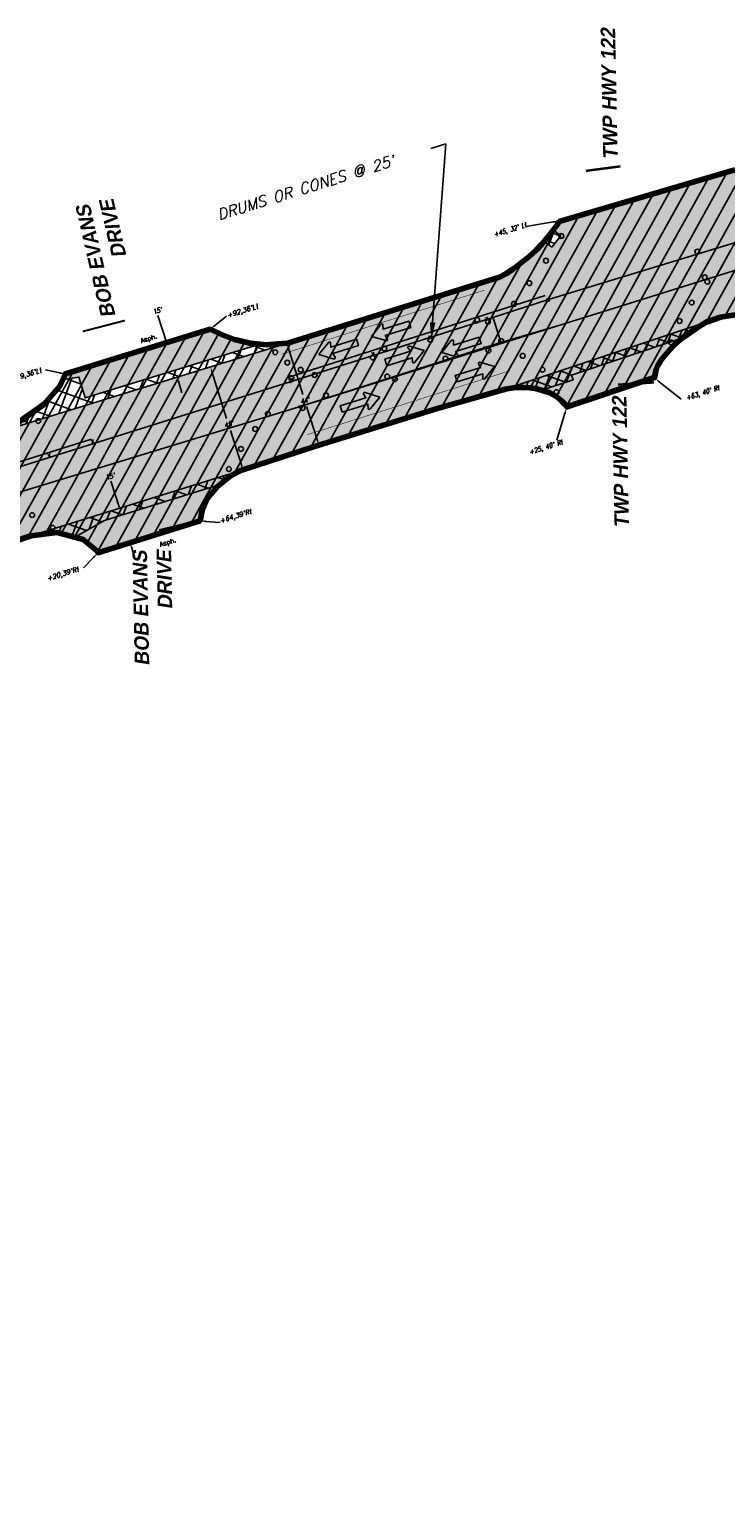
# Model space of a CAD drawing. Header units: feet. Extents: x 0 to 1837476, y 0 to 429622.
# Tile 20 of 33: x 1764388 to 1764676, y 426265 to 426869. Entities that reach past the tile are written whole.
import ezdxf
from ezdxf import colors
from ezdxf.entities.mleader import LeaderData, LeaderLine
from ezdxf.math import Vec2, Vec3

# ---------------------------------------------------------------- set-up
doc = ezdxf.new("R2010")
doc.units = ezdxf.units.FT
doc.header["$MEASUREMENT"] = 0
for name, color, linetype in [('A-DETL-ANNO', 2, 'Continuous'), ('A-PAVEMENT-HATCH', 2, 'Continuous'), ('C-ANNO-TABL-TITL', 4, 'Continuous'), ('C-PAVEMENT-MARKING', 4, 'Continuous'), ('C-PAVEMENT-REFLECTORS', 4, 'Continuous'), ('HATCH', 4, 'Continuous'), ('MOT HATCH PH 1', 4, 'Continuous'), ('MOT HATCH PH 2', 3, 'Continuous'), ('MOT HATCH PH 3', 1, 'Continuous')]:
    doc.layers.add(name, color=color, linetype=linetype)
doc.styles.add('BCI Existing', font='simplex.shx', dxfattribs={"width": 0.75, "oblique": 15, "height": 0.08, "bigfont": 'bigfont.shx'})
doc.styles.add('L100', font='simplex.shx', dxfattribs={"height": 0.1, "bigfont": 'bigfont.shx'})
doc.styles.add('Matchline', font='bold.shx', dxfattribs={"oblique": 10, "height": 0.18})
doc.styles.add('STATION', font='ROMANS.shx', dxfattribs={"oblique": 15})

msp = doc.modelspace()

# ---------------------------------------------------------------- hatches: boundary and pattern name
at = {"layer": 'A-PAVEMENT-HATCH', "transparency": 33554687}
h = msp.add_hatch(dxfattribs=at)
h.set_pattern_fill('ANSI37', color=256, scale=30, angle=25)
h.paths.add_polyline_path([(1764604.37, 426778.29), (1764608.09, 426783), (1764604.96, 426785.48), (1764601.23, 426780.78)])
h = msp.add_hatch(dxfattribs=at)
h.set_pattern_fill('ANSI37', color=256, scale=30, angle=25)
h.paths.add_polyline_path([(1764585.04, 426719.45), (1764668.29, 426747.2), (1764664.24, 426744.8), (1764660.55, 426742.28), (1764658.64, 426740.8), (1764612.56, 426725.31), (1764613.17, 426723.41), (1764600.25, 426719.07), (1764597.44, 426719.72), (1764595.24, 426720.04), (1764592.85, 426720.22), (1764590.98, 426720.22), (1764588.48, 426720.05)])
h = msp.add_hatch(dxfattribs=at)
h.set_pattern_fill('ANSI37', color=256, scale=45, angle=25)
h.paths.add_polyline_path([(1764373.79, 426701.21), (1764381.9, 426704.73), (1764394.13, 426713.31), (1764400.55, 426720.78), (1764402.16, 426723.57), (1764408.47, 426724.47), (1764411.12, 426715.87), (1764483.37, 426738.18), (1764486.29, 426737.91), (1764494.82, 426738.58)])
h = msp.add_hatch(dxfattribs=at)
h.set_pattern_fill('ANSI37', color=256, scale=45, angle=25)
h.paths.add_polyline_path([(1764388.57, 426658.76), (1764475.53, 426685.84), (1764471.49, 426683.74), (1764466.84, 426679.99), (1764419.03, 426665.1), (1764406.77, 426658.14), (1764399.5, 426660.08)])
at = {"layer": 'C-PAVEMENT-REFLECTORS', "transparency": 33554687}
h = msp.add_hatch(color=256, dxfattribs=at)
h.dxf.hatch_style = 1
h.paths.add_polyline_path([(1764572.96, 426746.51), (1764573.9, 426746.82), (1764573.59, 426747.76), (1764572.65, 426747.45)])
h = msp.add_hatch(color=256, dxfattribs=at)
h.dxf.hatch_style = 1
h.paths.add_polyline_path([(1764576.18, 426736.09), (1764577.12, 426736.41), (1764576.8, 426737.34), (1764575.86, 426737.03)])
h = msp.add_hatch(color=256, dxfattribs=at)
h.dxf.hatch_style = 1
h.paths.add_polyline_path([(1764495.82, 426721.88), (1764496.76, 426722.19), (1764496.44, 426723.13), (1764495.5, 426722.82)])
h = msp.add_hatch(color=256, dxfattribs=at)
h.dxf.hatch_style = 1
h.paths.add_polyline_path([(1764499.55, 426711.63), (1764500.49, 426711.95), (1764500.17, 426712.89), (1764499.23, 426712.57)])
at = {"layer": 'HATCH', "true_color": 0xe7e8e9, "transparency": 33554457}
h = msp.add_hatch(color=254, dxfattribs=at)
h.dxf.hatch_style = 1
h.paths.add_polyline_path([(1760925.01, 425620.93), (1761185.21, 425702.35), (1761203.98, 425711.87), (1761219.39, 425720.27), (1761228.96, 425724.52), (1761251.35, 425731.04), (1761262.52, 425734.03), (1761281.08, 425738.04), (1761281.08, 425736.04), (1761301.08, 425736.04), (1761301.07, 425738.78), (1761302.12, 425738.99), (1761312.83, 425742.04), (1761397.96, 425768.83), (1761466.39, 425790.61), (1761562.38, 425821.41), (1761699.77, 425868.8), (1761756.39, 425888.42), (1761787.45, 425899.26), (1761818.41, 425910.67), (1761825.89, 425913.07), (1761843.43, 425919.36), (1761874.92, 425929.77), (1761912.84, 425941.83), (1761971.63, 425960.18), (1762008.95, 425971.74), (1762015.62, 425973.81), (1762017.99, 425966.17), (1762027.54, 425969.13), (1762025.17, 425976.77), (1762028.77, 425977.88), (1762090.66, 425997.08), (1762189.79, 426028.22), (1762250.38, 426047.37), (1762305.08, 426065.36), (1762391.07, 426092.17), (1762413.99, 426099.16), (1762414.53, 426077.68), (1762424.46, 426080.74), (1762423.85, 426102.16), (1762489.66, 426122.28), (1762572.1, 426147.24), (1762617.67, 426162.94), (1762621.84, 426154.67), (1762695.76, 426176.4), (1762709.46, 426180.41), (1762732.51, 426187.64), (1762748.94, 426191.7), (1762749.47, 426192.01), (1762749.65, 426192.88), (1762747.07, 426202.32), (1762894.03, 426247.08), (1763148.56, 426325.28), (1763232.65, 426350.13), (1763489.42, 426428.89), (1763677.45, 426490.96), (1763751.88, 426515.71), (1763797.08, 426530.13), (1763811.81, 426535.02), (1763811.75, 426534.42), (1763814.47, 426527.23), (1763945.11, 426567.8), (1763943.18, 426574.9), (1763971.62, 426583.36), (1764000.24, 426591.78), (1764070.84, 426612.65), (1764106.36, 426623), (1764144.31, 426634.01), (1764188.44, 426647.04), (1764231.09, 426659.62), (1764240.69, 426662.43), (1764350.53, 426694.46), (1764373.79, 426701.21), (1764494.76, 426738.55), (1764486.3, 426737.9), (1764483.37, 426738.18), (1764411.12, 426715.85), (1764408.46, 426724.46), (1764402.15, 426723.55), (1764402.16, 426723.57), (1764408.47, 426724.47), (1764411.12, 426715.87), (1764483.37, 426738.18), (1764483.37, 426738.18), (1764411.12, 426715.88), (1764408.47, 426724.48), (1764402.16, 426723.58), (1764402.9, 426725.89), (1764462.81, 426744.35), (1764470.58, 426740.97), (1764479.36, 426738.55), (1764486.29, 426737.91), (1764494.82, 426738.58), (1764538.73, 426752.24), (1764582.64, 426765.9), (1764585.62, 426767.48), (1764588.23, 426769.23), (1764591.16, 426771.36), (1764594.94, 426774.44), (1764597.68, 426776.94), (1764600.18, 426779.52), (1764601.23, 426780.78), (1764604.37, 426778.29), (1764608.09, 426783), (1764604.96, 426785.48), (1764605.34, 426785.99), (1764606.53, 426787.63), (1764607.44, 426788.92), (1764680.19, 426810.33), (1764683.06, 426809.04), (1764688.04, 426807.1), (1764691.03, 426806.31), (1764693.25, 426805.9), (1764698.13, 426805.39), (1764702.25, 426805.35), (1764710.11, 426805.96), (1764723.58, 426756), (1764683.86, 426750.81), (1764674.28, 426749.28), (1764668.29, 426747.2), (1764664.24, 426744.8), (1764658.64, 426740.8), (1764612.56, 426725.31), (1764613.17, 426723.41), (1764600.25, 426719.07), (1764600.15, 426719.11), (1764597.44, 426719.72), (1764595.24, 426720.04), (1764592.85, 426720.22), (1764590.98, 426720.23), (1764588.48, 426720.05), (1764586.7, 426719.79), (1764585.04, 426719.45), (1764668.27, 426747.2), (1764664.23, 426744.81), (1764658.11, 426740.42), (1764654.45, 426737.15), (1764651, 426733.31), (1764649.57, 426731.43), (1764648.18, 426729.04), (1764647.64, 426727.7), (1764647, 426724.98), (1764646.92, 426724.32), (1764610.59, 426712.17), (1764609.73, 426713.34), (1764608.43, 426714.7), (1764606.38, 426716.34), (1764604.73, 426717.35), (1764603.28, 426718.05), (1764601.71, 426718.58), (1764600.14, 426719.11), (1764597.44, 426719.72), (1764595.24, 426720.04), (1764592.85, 426720.22), (1764590.98, 426720.22), (1764588.48, 426720.05), (1764586.7, 426719.79), (1764585.04, 426719.45), (1764584.19, 426719.23), (1764557.37, 426711.58), (1764505.63, 426695.61), (1764475.53, 426685.84), (1764471.49, 426683.74), (1764466.8, 426679.96), (1764419.03, 426665.1), (1764406.77, 426658.14), (1764399.53, 426660.09), (1764388.6, 426658.76), (1764475.46, 426685.82), (1764471.49, 426683.74), (1764465.9, 426679.23), (1764461.64, 426674.08), (1764459.52, 426669.21), (1764458.64, 426664.96), (1764416.31, 426651.69), (1764416.01, 426652.36), (1764414.27, 426653.78), (1764410.31, 426657.2), (1764399.5, 426660.08), (1764388.57, 426658.76), (1764364.78, 426650.79), (1764273.8, 426622.07), (1764244.87, 426613.11), (1764189.79, 426596.61), (1764159.69, 426587.44), (1764132.54, 426578.86), (1764075.44, 426560.82), (1764015.66, 426541.93), (1763999.24, 426536.29), (1763991.6, 426533.91), (1763990.95, 426534.26), (1763989.88, 426539.02), (1763988.19, 426544.53), (1763988.1, 426544.64), (1763987.96, 426544.65), (1763892.08, 426514.82), (1763835.39, 426497.02), (1763828.33, 426494.72), (1763830.52, 426487.3), (1763816, 426482.98), (1763767.4, 426468.53), (1763691.25, 426445.57), (1763618.36, 426425.06), (1763529.63, 426399.37), (1763519.9, 426396.28), (1763401.18, 426358.69), (1763385.03, 426353.59), (1763346.03, 426341.23), (1763283.39, 426320.38), (1763245.53, 426307.57), (1763161.54, 426279.28), (1763079.02, 426252.54), (1763000.82, 426227.65), (1762959.11, 426214.44), (1762912.32, 426199.71), (1762837.87, 426176.76), (1762757.69, 426150.49), (1762752.91, 426141.25), (1762750.84, 426132.41), (1762696.09, 426114.78), (1762690.11, 426117.62), (1762684.09, 426119.79), (1762675.68, 426121.2), (1762667.81, 426120.56), (1762659.57, 426118.56), (1762633.72, 426110.49), (1762559.04, 426087.41), (1762532.2, 426079.37), (1762529.38, 426087.9), (1762425.99, 426055.65), (1762426.17, 426052.86), (1762398.87, 426044.3), (1762400.36, 426040.09), (1762339.25, 426018.76), (1762339.3, 426018.3), (1762319.07, 426012.3), (1762315.19, 426022.49), (1762242.14, 425998.27), (1762245.1, 425987.66), (1762228.74, 425983.44), (1762191.34, 425970.84), (1762180.6, 425968.22), (1762161.51, 425962.39), (1762118.83, 425946.82), (1762117.97, 425949.69), (1761886.36, 425880.95), (1761887.2, 425878.07), (1761802.45, 425853.33), (1761698.6, 425824.01), (1761645.2, 425808.68), (1761643.56, 425814.09), (1761674.32, 425823.38), (1761673.45, 425826.25), (1761616.02, 425808.9), (1761616.88, 425806.03), (1761643.56, 425814.09), (1761645.19, 425808.68), (1761636.75, 425806.05), (1761614.36, 425798.78), (1761591.98, 425791.48), (1761589.7, 425799.17), (1761542.29, 425785.13), (1761482.74, 425766.42), (1761435.9, 425751.76), (1761437.25, 425747.44), (1761406.56, 425737.93), (1761365.59, 425725.97), (1761297.29, 425704.26), (1761291.53, 425702.52), (1761209.99, 425677.11), (1761096.21, 425641.57), (1761036.89, 425623.05), (1760994.7, 425609.88), (1760934.34, 425590.95)])
at = {"layer": 'MOT HATCH PH 1', "transparency": 33554687}
h = msp.add_hatch(dxfattribs=at)
h.set_pattern_fill('ANSI31', color=256, scale=45, angle=16)
h.paths.add_polyline_path([(1760925.01, 425620.93), (1760985.56, 425639.91), (1761089.08, 425672.35), (1761185.21, 425702.35), (1761203.98, 425711.87), (1761219.39, 425720.27), (1761228.96, 425724.52), (1761251.35, 425731.04), (1761262.52, 425734.03), (1761265.59, 425734.74), (1761273.38, 425736.38), (1761281.08, 425738.04), (1761288.37, 425737.87), (1761295.75, 425738.04), (1761302.12, 425738.99), (1761312.83, 425742.04), (1761397.96, 425768.83), (1761466.39, 425790.61), (1761562.48, 425821.44), (1761633.61, 425845.94), (1761699.77, 425868.8), (1761756.39, 425888.42), (1761787.45, 425899.26), (1761818.41, 425910.67), (1761825.89, 425913.07), (1761843.43, 425919.36), (1761874.92, 425929.77), (1761876.38, 425930.24), (1761912.84, 425941.83), (1761971.63, 425960.18), (1762008.95, 425971.74), (1762090.66, 425997.08), (1762100.08, 426000.02), (1762189.79, 426028.22), (1762216.58, 426036.68), (1762250.38, 426047.37), (1762300.41, 426063.19), (1762373.17, 426086.86), (1762380.55, 426089.17), (1762391.07, 426092.17), (1762489.66, 426122.28), (1762572.1, 426147.24), (1762617.67, 426162.94), (1762621.84, 426154.67), (1762695.76, 426176.4), (1762709.46, 426180.41), (1762732.51, 426187.64), (1762748.94, 426191.7), (1762749.47, 426192.01), (1762749.67, 426192.82), (1762747.15, 426202.02), (1762894.03, 426247.08), (1762945.81, 426262.98), (1762999.55, 426280), (1763065.78, 426300.47), (1763148.56, 426325.28), (1763232.65, 426350.13), (1763332.76, 426380.2), (1763367.45, 426390.93), (1763489.42, 426428.89), (1763519.38, 426438.21), (1763606.59, 426467.32), (1763677.45, 426490.96), (1763797.08, 426530.13), (1763811.75, 426534.42), (1763814.47, 426527.23), (1763845.83, 426537.33), (1763889.38, 426550.71), (1763945.04, 426567.75), (1763943.18, 426574.9), (1763971.62, 426583.36), (1764000.24, 426591.78), (1764070.84, 426612.65), (1764144.31, 426634.01), (1764231.09, 426659.62), (1764240.69, 426662.43), (1764350.53, 426694.46), (1764373.79, 426701.21), (1764381.9, 426704.73), (1764394.13, 426713.31), (1764400.55, 426720.78), (1764402.9, 426725.89), (1764462.81, 426744.35), (1764468.19, 426741.83), (1764472.97, 426740.1), (1764479.36, 426738.55), (1764486.29, 426737.91), (1764494.82, 426738.58), (1764538.73, 426752.24), (1764578.98, 426764.78), (1764584.01, 426766.56), (1764588.23, 426769.23), (1764592.85, 426772.68), (1764598.51, 426777.76), (1764603.26, 426783.26), (1764607.44, 426788.92), (1764680.19, 426810.33), (1764688.04, 426807.1), (1764694.56, 426805.71), (1764699.38, 426805.32), (1764703.82, 426805.43), (1764709.08, 426806.25), (1764713.95, 426790.5), (1764602.97, 426756.64), (1764496.03, 426722.52), (1764379.06, 426685.84), (1764236.38, 426641.55), (1764150.25, 426614.86), (1764084.29, 426594.4), (1763911.5, 426544.7), (1763773.82, 426502.64), (1763757.35, 426497.03), (1763688.3, 426475.65), (1763679.66, 426472.2), (1763671.65, 426470.52), (1763610.44, 426451.3), (1763523.4, 426423.64), (1763385.81, 426380.49), (1763337.15, 426365.41), (1763275.17, 426345.84), (1763240.02, 426334.93), (1763153.49, 426307.48), (1763078.08, 426283.31), (1763029.62, 426267.95), (1762951.92, 426243.79), (1762899.58, 426227.27), (1762828.89, 426205.22), (1762800.22, 426196.49), (1762653.17, 426152.46), (1762549.01, 426119.21), (1762488.91, 426100.6), (1762404.88, 426074.71), (1762384.72, 426068.34), (1762308.14, 426044.33), (1762255.05, 426027.83), (1762197.19, 426009.4), (1762139.23, 425991.71), (1762105.64, 425981.44), (1762034.59, 425959.08), (1761977.85, 425941.34), (1761882, 425911.16), (1761792.78, 425881.43), (1761638.4, 425829.46), (1761586.22, 425811.96), (1761567.61, 425805.32), (1761540.48, 425796.69), (1761479.25, 425777.57), (1761402.42, 425753.26), (1761305.53, 425723.16), (1761208.12, 425692.81), (1761092.83, 425656.71), (1760990.15, 425624.59), (1760929.84, 425605.64)])
at = {"layer": 'MOT HATCH PH 2', "transparency": 33554687}
h = msp.add_hatch(dxfattribs=at)
h.set_pattern_fill('ANSI31', color=256, scale=45, angle=16)
h.paths.add_polyline_path([(1760934.34, 425590.95), (1760994.13, 425609.71), (1761036.89, 425623.05), (1761096.21, 425641.57), (1761209.99, 425677.11), (1761291.53, 425702.52), (1761297.29, 425704.26), (1761361.88, 425724.84), (1761386.74, 425732.36), (1761407.08, 425738.03), (1761437.62, 425745.76), (1761467.35, 425752.81), (1761485.36, 425757.52), (1761496.14, 425760.66), (1761507.7, 425764.49), (1761526.51, 425771.78), (1761533.13, 425774.39), (1761537.75, 425775.98), (1761546.62, 425778.53), (1761553.7, 425780.12), (1761562.98, 425781.6), (1761573.16, 425784.96), (1761614.36, 425798.78), (1761636.75, 425806.05), (1761663.79, 425814.18), (1761698.6, 425824.01), (1761714.35, 425828.41), (1761771.98, 425844.64), (1761802.45, 425853.33), (1761891.12, 425879.21), (1761955.63, 425898.66), (1762011.29, 425914.76), (1762044.38, 425924.72), (1762120.72, 425947.38), (1762158.96, 425961.32), (1762161.51, 425962.39), (1762180.6, 425968.22), (1762186.91, 425969.84), (1762228.74, 425983.44), (1762240.91, 425986.49), (1762245.08, 425987.57), (1762256.78, 425990.91), (1762296.53, 426004.59), (1762319.07, 426012.3), (1762339.3, 426018.3), (1762339.25, 426018.76), (1762400.36, 426040.09), (1762401.39, 426037.65), (1762430.03, 426046.47), (1762429.01, 426049.65), (1762426.29, 426050.91), (1762425.99, 426055.65), (1762529.38, 426087.9), (1762532.2, 426079.37), (1762592.5, 426097.82), (1762633.72, 426110.49), (1762659.57, 426118.56), (1762667.81, 426120.56), (1762675.68, 426121.2), (1762684.09, 426119.79), (1762690.11, 426117.62), (1762696.09, 426114.78), (1762750.84, 426132.41), (1762752.91, 426141.25), (1762757.69, 426150.49), (1762837.87, 426176.76), (1762912.32, 426199.71), (1762959.11, 426214.44), (1763000.82, 426227.65), (1763079.02, 426252.54), (1763161.54, 426279.28), (1763245.53, 426307.57), (1763283.39, 426320.38), (1763346.03, 426341.23), (1763385.03, 426353.59), (1763401.18, 426358.69), (1763519.9, 426396.28), (1763529.63, 426399.37), (1763618.36, 426425.06), (1763691.25, 426445.57), (1763767.4, 426468.53), (1763816, 426482.98), (1763830.52, 426487.3), (1763837.09, 426486.32), (1763842.31, 426484.12), (1763849.92, 426481.73), (1763845.33, 426487.72), (1763841.86, 426490.52), (1763838.12, 426493.28), (1763835.86, 426495.03), (1763835.05, 426496.37), (1763835.39, 426497.02), (1763851.77, 426502.24), (1763877.34, 426510.15), (1763904.06, 426518.52), (1763955, 426534.46), (1763987.96, 426544.65), (1763988.19, 426544.53), (1763989.88, 426539.02), (1763990.95, 426534.26), (1763991.6, 426533.91), (1763999.24, 426536.29), (1764015.66, 426541.93), (1764075.44, 426560.82), (1764132.54, 426578.86), (1764159.69, 426587.44), (1764189.79, 426596.61), (1764244.87, 426613.11), (1764273.8, 426622.07), (1764364.78, 426650.79), (1764388.57, 426658.76), (1764399.5, 426660.08), (1764410.31, 426657.2), (1764416.01, 426652.36), (1764416.31, 426651.69), (1764458.64, 426664.96), (1764459.52, 426669.21), (1764461.64, 426674.08), (1764465.9, 426679.23), (1764471.49, 426683.74), (1764475.53, 426685.84), (1764505.63, 426695.61), (1764557.37, 426711.58), (1764584.19, 426719.23), (1764585.04, 426719.45), (1764586.7, 426719.79), (1764588.48, 426720.05), (1764590.98, 426720.22), (1764592.85, 426720.22), (1764595.24, 426720.04), (1764597.44, 426719.72), (1764600.14, 426719.11), (1764601.71, 426718.58), (1764603.28, 426718.05), (1764604.73, 426717.35), (1764606.38, 426716.34), (1764608.43, 426714.7), (1764609.19, 426713.93), (1764609.73, 426713.34), (1764610.59, 426712.17), (1764646.92, 426724.32), (1764647, 426724.98), (1764647.64, 426727.7), (1764648.18, 426729.04), (1764649.57, 426731.43), (1764651, 426733.31), (1764654.45, 426737.15), (1764658.11, 426740.42), (1764664.24, 426744.8), (1764668.29, 426747.2), (1764674.28, 426749.28), (1764683.86, 426750.81), (1764713.8, 426755.06), (1764723.59, 426756.18), (1764717.11, 426780.22), (1764607.61, 426745.99), (1764499.34, 426712.04), (1764382.04, 426676.29), (1764247.12, 426634.28), (1764153.1, 426604.86), (1764112.21, 426592.27), (1763912.67, 426534.06), (1763803.28, 426500.64), (1763716.43, 426473.28), (1763638, 426448.73), (1763613.43, 426440.68), (1763526.5, 426413.94), (1763389.4, 426370.97), (1763340.33, 426355.34), (1763278.3, 426335.64), (1763242.92, 426324.45), (1763156.75, 426296.79), (1763073.62, 426270.66), (1763032.72, 426257.88), (1762988.65, 426244.17), (1762954.01, 426233.12), (1762903.1, 426216.91), (1762832.4, 426194.35), (1762803.3, 426185.15), (1762649.01, 426137.44), (1762552.05, 426107.57), (1762491.01, 426088.2), (1762387.26, 426055.79), (1762311.26, 426031.81), (1762200.46, 425998.04), (1762109.7, 425969.59), (1762004.42, 425936.74), (1762000.7, 425948.48), (1761977.85, 425941.34), (1761882, 425911.16), (1761792.78, 425881.43), (1761706.12, 425852.28), (1761638.4, 425829.46), (1761586.22, 425811.96), (1761540.48, 425796.69), (1761479.25, 425777.57), (1761402.42, 425753.26), (1761305.53, 425723.16), (1761208.12, 425692.81), (1761092.83, 425656.71), (1760990.15, 425624.59), (1760929.86, 425605.59)])
at = {"layer": 'MOT HATCH PH 3', "transparency": 33554687}
h = msp.add_hatch(dxfattribs=at)
h.set_pattern_fill('ANSI31', color=256, scale=45, angle=16)
h.paths.add_polyline_path([(1762000.7, 425948.48), (1762034.59, 425959.08), (1762105.64, 425981.44), (1762139.23, 425991.71), (1762197.19, 426009.4), (1762255.05, 426027.83), (1762308.14, 426044.33), (1762384.72, 426068.34), (1762404.88, 426074.71), (1762488.91, 426100.6), (1762549.01, 426119.21), (1762653.17, 426152.46), (1762800.22, 426196.49), (1762828.89, 426205.22), (1762899.58, 426227.27), (1762951.92, 426243.79), (1763029.62, 426267.95), (1763078.08, 426283.31), (1763153.49, 426307.48), (1763240.02, 426334.93), (1763275.17, 426345.84), (1763337.15, 426365.41), (1763385.81, 426380.49), (1763523.4, 426423.64), (1763610.44, 426451.3), (1763671.65, 426470.52), (1763757.35, 426497.03), (1763773.82, 426502.64), (1763909.69, 426543.61), (1764009.55, 426572.74), (1764109.41, 426601.87), (1764150.25, 426614.86), (1764236.38, 426641.55), (1764379.06, 426685.84), (1764496.03, 426722.52), (1764579.54, 426749.02), (1764602.97, 426756.64), (1764713.95, 426790.5), (1764717.11, 426780.22), (1764607.61, 426745.99), (1764581.9, 426738.37), (1764499.34, 426712.04), (1764382.04, 426676.29), (1764247.12, 426634.28), (1764153.1, 426604.86), (1764112.21, 426592.27), (1764012.44, 426563.16), (1763912.67, 426534.06), (1763803.28, 426500.64), (1763759.99, 426486.81), (1763716.43, 426473.28), (1763638, 426448.73), (1763613.43, 426440.68), (1763526.5, 426413.94), (1763389.4, 426370.97), (1763340.33, 426355.34), (1763278.3, 426335.64), (1763156.75, 426296.79), (1763073.62, 426270.66), (1762994.9, 426245.84), (1762954.01, 426233.12), (1762903.1, 426216.91), (1762832.4, 426194.35), (1762803.3, 426185.15), (1762649.01, 426137.44), (1762552.05, 426107.57), (1762491.01, 426088.2), (1762387.26, 426055.79), (1762311.26, 426031.81), (1762258.59, 426015.77), (1762200.46, 425998.04), (1762146.73, 425981.52), (1762109.7, 425969.59), (1762038.15, 425946.96), (1762004.42, 425936.74)])

# ---------------------------------------------------------------- linework, layer by layer
at = {"layer": 'A-DETL-ANNO'}
for p, q in [((1764605.1, 426788.8, -519.25), (1764593.62, 426786.93, -519.25)), ((1764495.09, 426736.85, -519.25), (1764501.22, 426717.23, -519.25)), ((1764463.58, 426726.85, -519.25), (1764469.67, 426707.37, -519.25)), ((1764648.84, 426722.57, -519.25), (1764657.95, 426715.34, -519.25)), ((1764507.41, 426697.82, -519.25), (1764502.77, 426712.26, -519.25)), ((1764609.81, 426709.56, -519.25), (1764606.44, 426698.43, -519.25)), ((1764475.91, 426687.78, -519.25), (1764471.22, 426702.41, -519.25))]:
    msp.add_line(p, q, dxfattribs=at)
msp.add_lwpolyline([(1764559.05, 426736.65), (1764559.43, 426735.44)], dxfattribs=at)
for points in [[(1764604.86, 426789.18, -519.25), (1764604.99, 426788.36, -519.25), (1764607.39, 426789.17, -519.25)], [(1764494.93, 426735.98, -519.25), (1764495.73, 426736.23, -519.25), (1764494.58, 426738.49, -519.25)], [(1764463.36, 426726.16, -519.25), (1764464.16, 426726.41, -519.25), (1764463.01, 426728.67, -519.25)], [(1764648.72, 426722.13, -519.25), (1764649.24, 426722.78, -519.25), (1764647.02, 426724.02, -519.25)], [(1764610.16, 426709.27, -519.25), (1764609.36, 426709.51, -519.25), (1764610.48, 426711.78, -519.25)], [(1764506.71, 426698.6, 851.7), (1764507.5, 426698.84, 851.7), (1764507.85, 426696.33, 851.7)], [(1764475.27, 426688.38, 851.7), (1764476.06, 426688.63, 851.7), (1764476.41, 426686.12, 851.7)]]:
    msp.add_solid(points, dxfattribs=at)
at = {"layer": 'A-PAVEMENT-HATCH'}
for p, q in [((1764444.74, 426738.95, -519.25), (1764441.14, 426750.08, -519.25)), ((1764464.82, 426745.89, -519.25), (1764469.57, 426749.71, -519.25)), ((1764400.58, 426726.24, -519.25), (1764394.63, 426727.56, -519.25)), ((1764449.76, 426722.86, -519.25), (1764451.16, 426718, -519.25)), ((1764425.24, 426670.29, -519.25), (1764421.64, 426681.42, -519.25)), ((1764460.93, 426664.73, -519.25), (1764467, 426664.19, -519.25)), ((1764430.27, 426654.19, -519.25), (1764431.66, 426649.33, -519.25)), ((1764414.59, 426649.82, -519.25), (1764410.37, 426645.43, -519.25))]:
    msp.add_line(p, q, dxfattribs=at)
at = {"layer": 'A-PAVEMENT-HATCH', "elevation": 850.66}
msp.add_lwpolyline([(1764604.37, 426778.29), (1764608.09, 426783), (1764604.96, 426785.48), (1764601.23, 426780.78)], close=True, dxfattribs=at)
at = {"layer": 'A-PAVEMENT-HATCH'}
for points in [[(1764585.04, 426719.45), (1764668.29, 426747.2), (1764664.24, 426744.8), (1764660.55, 426742.28), (1764658.64, 426740.8), (1764612.56, 426725.31), (1764613.17, 426723.41), (1764600.25, 426719.07), (1764597.44, 426719.72), (1764595.24, 426720.04), (1764592.85, 426720.22), (1764590.98, 426720.22), (1764588.48, 426720.05)], [(1764373.79, 426701.21), (1764381.9, 426704.73), (1764394.13, 426713.31), (1764400.55, 426720.78), (1764402.16, 426723.57), (1764408.47, 426724.47), (1764411.12, 426715.87), (1764483.37, 426738.18), (1764486.29, 426737.91), (1764494.82, 426738.58)], [(1764388.57, 426658.76), (1764475.53, 426685.84), (1764471.49, 426683.74), (1764466.84, 426679.99), (1764419.03, 426665.1), (1764406.77, 426658.14), (1764399.5, 426660.08)]]:
    msp.add_lwpolyline(points, close=True, dxfattribs=at)
at = {"layer": 'A-PAVEMENT-HATCH', "const_width": 0.5}
for points in [[(1764600.25, 426719, 0.132703), (1764585.04, 426719.42, 2.174628)], [(1764406.85, 426658.16, 0.143662), (1764388.55, 426658.77, -2.867179)]]:
    msp.add_lwpolyline(points, format="xyb", dxfattribs=at)
at = {"layer": 'A-PAVEMENT-HATCH'}
for points in [[(1764464.7, 426746.33, -519.25), (1764465.22, 426745.68, -519.25), (1764463.01, 426744.45, -519.25)], [(1764443.61, 426741.1, 851.7), (1764444.4, 426741.35, 851.7), (1764444.75, 426738.84, 851.7)], [(1764400.49, 426726.69, -519.25), (1764400.31, 426725.87, -519.25), (1764402.84, 426725.75, -519.25)], [(1764449.51, 426721.95, 851.7), (1764450.31, 426722.2, 851.7), (1764449.16, 426724.46, 851.7)], [(1764424.11, 426672.43, 851.7), (1764424.91, 426672.68, 851.7), (1764425.26, 426670.17, 851.7)], [(1764461.08, 426664.3, -519.25), (1764461.15, 426665.13, -519.25), (1764458.62, 426664.93, -519.25)], [(1764430.02, 426653.29, 851.7), (1764430.81, 426653.53, 851.7), (1764429.67, 426655.8, 851.7)], [(1764414.76, 426649.4, -519.25), (1764414.17, 426649.98, -519.25), (1764416.2, 426651.49, -519.25)]]:
    msp.add_solid(points, dxfattribs=at)
at = {"layer": 'C-PAVEMENT-MARKING', "color": 8}
for points, const_width, elevation in [([(1764632.74, 426811.81), (1764618.46, 426809.93)], 1, 851.9), ([(1764427.54, 426747.94), (1764410.09, 426743.41)], 0.8, 850.95), ([(1764441.73, 426661.1), (1764458.1, 426665.12)], 0.8, 850.84)]:
    msp.add_lwpolyline(points, dxfattribs=dict(at, const_width=const_width, elevation=elevation))
at = {"layer": 'C-PAVEMENT-MARKING'}
for points, const_width, elevation in [([(1764492.42, 426733.97), (1764576.46, 426760.5)], 0.2, 851.71), ([(1764496.03, 426722.52), (1764580.07, 426749.06)], 0.2, 851.71), ([(1764499.34, 426712.04), (1764583.38, 426738.57)], 0.2, 851.71), ([(1764502.96, 426700.59), (1764587, 426727.13)], 0.2, 851.71), ([(1764631.82, 426721.36), (1764646.65, 426722.27)], 1, 851.37)]:
    msp.add_lwpolyline(points, dxfattribs=dict(at, const_width=const_width, elevation=elevation))
at = {"layer": 'C-PAVEMENT-MARKING', "color": 20, "elevation": 851.71}
msp.add_lwpolyline([(1764583.38, 426738.57), (1764580.07, 426749.06)], dxfattribs=at)
at = {"layer": 'HATCH', "lineweight": 80}
for points in [[(1764381.9, 426704.73), (1764394.13, 426713.31), (1764400.55, 426720.78), (1764402.9, 426725.89), (1764462.81, 426744.35), (1764468.19, 426741.83), (1764472.97, 426740.1), (1764479.36, 426738.55), (1764486.29, 426737.91), (1764490.56, 426738.24), (1764494.82, 426738.58), (1764538.73, 426752.24), (1764582.64, 426765.9), (1764585.62, 426767.48), (1764588.23, 426769.23), (1764591.16, 426771.36), (1764594.94, 426774.44), (1764597.68, 426776.94), (1764600.18, 426779.52), (1764603.26, 426783.26), (1764605.34, 426785.99), (1764606.53, 426787.63), (1764607.44, 426788.92), (1764680.19, 426810.33)], [(1764683.86, 426750.81), (1764674.28, 426749.28), (1764668.29, 426747.2), (1764664.24, 426744.8), (1764658.11, 426740.42), (1764654.45, 426737.15), (1764651, 426733.31), (1764649.57, 426731.43), (1764648.18, 426729.04), (1764647.64, 426727.7), (1764647, 426724.98), (1764646.92, 426724.32), (1764610.59, 426712.17), (1764609.73, 426713.34), (1764608.43, 426714.7), (1764606.38, 426716.34), (1764604.73, 426717.35), (1764603.28, 426718.05), (1764601.71, 426718.58), (1764600.14, 426719.11), (1764597.44, 426719.72), (1764595.24, 426720.04), (1764592.85, 426720.22), (1764590.98, 426720.22), (1764588.48, 426720.05), (1764586.7, 426719.79), (1764585.04, 426719.45), (1764584.19, 426719.23), (1764557.37, 426711.58), (1764505.63, 426695.61), (1764475.53, 426685.84), (1764471.49, 426683.74), (1764465.9, 426679.23), (1764461.64, 426674.08), (1764459.52, 426669.21), (1764458.64, 426664.96), (1764416.31, 426651.69), (1764416.01, 426652.36), (1764410.31, 426657.2), (1764399.5, 426660.08), (1764388.57, 426658.76), (1764364.78, 426650.79)]]:
    msp.add_lwpolyline(points, dxfattribs=at)
at = {"layer": 'MOT HATCH PH 1', "elevation": -519.25}
msp.add_lwpolyline([(1763773.82, 426502.64), (1763911.5, 426544.7), (1764084.29, 426594.4), (1764150.25, 426614.86), (1764236.38, 426641.55), (1764379.06, 426685.84), (1764496.03, 426722.52), (1764579.54, 426749.02), (1764602.97, 426756.64), (1764713.95, 426790.5), (1764709.36, 426806.39)], dxfattribs=at)
for points in [[(1764558.78, 426734.7), (1764562.73, 426739.66, -0.581776), (1764563.59, 426739.53), (1764563.64, 426737.7), (1764574.27, 426741.02), (1764575.1, 426738.37), (1764564.49, 426735.05), (1764565.43, 426733.58, -0.736529), (1764564.71, 426732.93)], [(1764580.63, 426728.83), (1764574.56, 426730.67, 0.581776), (1764573.93, 426730.06), (1764574.93, 426728.53), (1764564.3, 426725.21), (1764565.13, 426722.56), (1764575.74, 426725.87), (1764575.81, 426724.12, 0.736529), (1764576.77, 426724)]]:
    msp.add_lwpolyline(points, format="xyb", close=True, dxfattribs=at)
at = {"layer": 'MOT HATCH PH 1'}
for centre in [(1764608.28, 426782.96), (1764601.93, 426772.75), (1764595.07, 426763.43), (1764588.69, 426754.85), (1764577.88, 426747.45), (1764554.03, 426740), (1764489.8, 426734.79), (1764530.17, 426732.64), (1764494.8, 426730.5), (1764500.32, 426727.54), (1764506.1, 426725.37), (1764391.65, 426706.33)]:
    msp.add_circle(centre, 1, dxfattribs=at)
at = {"layer": 'MOT HATCH PH 2'}
for points in [[(1764717.11, 426780.22), (1764607.61, 426745.99), (1764499.34, 426712.04), (1764382.04, 426676.29), (1764247.12, 426634.28), (1764153.1, 426604.86), (1764112.21, 426592.27), (1763912.67, 426534.06), (1763803.28, 426500.64)], [(1764364.78, 426650.79), (1764388.57, 426658.76), (1764399.5, 426660.08), (1764410.31, 426657.2), (1764416.01, 426652.36), (1764416.31, 426651.69), (1764458.64, 426664.96), (1764459.52, 426669.21), (1764461.64, 426674.08), (1764465.9, 426679.23), (1764471.49, 426683.74), (1764475.53, 426685.84), (1764505.63, 426695.61), (1764557.37, 426711.58), (1764584.19, 426719.23), (1764585.04, 426719.45), (1764586.7, 426719.79), (1764588.48, 426720.05), (1764590.98, 426720.22), (1764592.85, 426720.22), (1764595.24, 426720.04), (1764597.44, 426719.72), (1764600.14, 426719.11), (1764601.71, 426718.58), (1764603.28, 426718.05), (1764604.73, 426717.35), (1764606.38, 426716.34), (1764608.43, 426714.7), (1764609.19, 426713.93), (1764609.73, 426713.34), (1764610.59, 426712.17), (1764646.92, 426724.32), (1764647, 426724.98), (1764647.64, 426727.7), (1764648.18, 426729.04), (1764649.57, 426731.43), (1764651, 426733.31), (1764654.45, 426737.15), (1764658.11, 426740.42), (1764664.24, 426744.8), (1764668.29, 426747.2), (1764674.28, 426749.28), (1764683.86, 426750.81)]]:
    msp.add_lwpolyline(points, dxfattribs=at)
for points, elevation in [([(1764495.43, 426724.43), (1764601.62, 426758.25)], 851.71), ([(1764602.13, 426757.11), (1764603.52, 426755.93)], -519.25), ([(1764603.06, 426757.36), (1764602.64, 426755.72)], -519.25), ([(1764576.75, 426749.18), (1764578.13, 426748)], -519.25), ([(1764577.67, 426749.43), (1764577.25, 426747.79)], -519.25), ([(1764553.24, 426741.53), (1764554.62, 426740.36)], -519.25), ([(1764554.16, 426741.79), (1764553.74, 426740.14)], -519.25), ([(1764529.65, 426734.62), (1764531.04, 426733.44)], -519.25), ([(1764530.57, 426734.87), (1764530.15, 426733.23)], -519.25), ([(1764495.93, 426723.78), (1764497.32, 426722.61)], -519.25), ([(1764496.85, 426724.04), (1764496.43, 426722.39)], -519.25), ([(1763908.72, 426546.5), (1764002.1, 426573.41), (1764082.77, 426596.68), (1764149.43, 426616.55), (1764235.88, 426643.35), (1764355.08, 426680.68), (1764378.44, 426687.74), (1764413.63, 426698.77)], 851.36), ([(1764413.53, 426698.35), (1764414.92, 426697.17)], -519.25), ([(1764414.45, 426698.6), (1764414.03, 426696.96)], -519.25), ([(1764395.5, 426692.56), (1764396.89, 426691.39)], -519.25), ([(1764396.42, 426692.82), (1764396, 426691.17)], -519.25)]:
    msp.add_lwpolyline(points, dxfattribs=dict(at, elevation=elevation))
at = {"layer": 'MOT HATCH PH 2', "elevation": -519.25}
for points in [[(1764529.62, 426741.37), (1764533.57, 426746.34, -0.581776), (1764534.43, 426746.2), (1764534.48, 426744.37), (1764545.11, 426747.69), (1764545.94, 426745.04), (1764535.33, 426741.73), (1764536.27, 426740.25, -0.736529), (1764535.55, 426739.61)], [(1764551.47, 426735.5), (1764545.4, 426737.34, 0.581776), (1764544.77, 426736.74), (1764545.77, 426735.21), (1764535.14, 426731.88), (1764535.97, 426729.23), (1764546.58, 426732.54), (1764546.65, 426730.8, 0.736529), (1764547.6, 426730.68)]]:
    msp.add_lwpolyline(points, format="xyb", close=True, dxfattribs=at)
at = {"layer": 'MOT HATCH PH 2'}
for centre in [(1764667.7, 426765.84), (1764662.31, 426755.37), (1764657.27, 426747.75), (1764583.36, 426739.45), (1764653.86, 426738.86), (1764560.33, 426732.14), (1764592.27, 426733.33), (1764536.2, 426724.74), (1764600.52, 426727.55), (1764510.83, 426716.95), (1764606.3, 426718.26), (1764486.74, 426709.24), (1764481.48, 426702.98), (1764475.62, 426694.75), (1764470.61, 426686.39), (1764389.14, 426667.33), (1764397.58, 426662.08)]:
    msp.add_circle(centre, 1, dxfattribs=at)
at = {"layer": 'MOT HATCH PH 3'}
msp.add_lwpolyline([(1763773.82, 426502.64), (1763909.69, 426543.61), (1764009.55, 426572.74), (1764109.41, 426601.87), (1764150.25, 426614.86), (1764236.38, 426641.55), (1764379.06, 426685.84), (1764496.03, 426722.52), (1764579.54, 426749.02), (1764602.97, 426756.64), (1764713.95, 426790.5), (1764717.11, 426780.22), (1764607.61, 426745.99), (1764581.9, 426738.37), (1764499.34, 426712.04), (1764382.04, 426676.29), (1764247.12, 426634.28), (1764153.1, 426604.86), (1764112.21, 426592.27), (1764012.44, 426563.16), (1763912.67, 426534.06), (1763803.28, 426500.64)], dxfattribs=at)
at = {"layer": 'MOT HATCH PH 3', "elevation": -519.25}
for points in [[(1764507.91, 426733.88), (1764511.86, 426738.85, -0.581776), (1764512.72, 426738.71), (1764512.77, 426736.88), (1764523.4, 426740.2), (1764524.23, 426737.55), (1764513.62, 426734.23), (1764514.56, 426732.76, -0.736529), (1764513.84, 426732.12)], [(1764533.07, 426716.24), (1764527, 426718.08, 0.581776), (1764526.37, 426717.48), (1764527.37, 426715.95), (1764516.75, 426712.63), (1764517.57, 426709.97), (1764528.18, 426713.29), (1764528.25, 426711.54, 0.736529), (1764529.21, 426711.42)]]:
    msp.add_lwpolyline(points, format="xyb", close=True, dxfattribs=at)
at = {"layer": 'MOT HATCH PH 3'}
for centre in [(1764664.64, 426776.5), (1764668.8, 426763.99), (1764573.46, 426748.16), (1764534.97, 426736.34), (1764578.11, 426735.53), (1764496.44, 426724.05), (1764539.37, 426723.64), (1764501.1, 426711.69)]:
    msp.add_circle(centre, 1, dxfattribs=at)

# ---------------------------------------------------------------- texts
at = {"layer": 'A-DETL-ANNO', "char_height": 2, "attachment_point": 5, "rotation": 17.34697, "style": 'BCI Existing'}
for s, insert in [("\\A1;\\pxi-3,l4,t4;+45, 32' Lt", (1764586.15, 426785.04, -519.25)), ("\\A1;\\pxi-3,l4,t4;+63, 40' Rt", (1764665.95, 426717.45, -519.25)), ("\\A1;44'", (1764502, 426714.75, -519.25)), ("\\A1;45'", (1764470.44, 426704.89, -519.25)), ("\\A1;\\pxi-3,l4,t4;+25, 40' Rt", (1764601.01, 426694.95, -519.25))]:
    msp.add_mtext(s, dxfattribs=dict(at, insert=insert))
at = {"layer": 'A-DETL-ANNO', "char_height": 2, "attachment_point": 1, "rotation": 17.33529, "style": 'STATION'}
for s, insert in [("+92,36'Lt", (1764469.57, 426750.99, -519.25)), ("+29,36'Lt", (1764379.87, 426724.47, -519.25)), ("+64,39'Rt", (1764466.54, 426665.88, -519.25)), ("+20,39'Rt", (1764394.98, 426641.96, -519.25))]:
    msp.add_mtext_dynamic_manual_height_columns(s, width=40.7883, gutter_width=20, heights=[1.7], dxfattribs=dict(at, insert=insert))
at = {"layer": 'A-PAVEMENT-HATCH', "char_height": 2, "attachment_point": 5, "rotation": 17.34697, "style": 'BCI Existing'}
for insert in [(1764440.88, 426751.95, -519.25), (1764421.38, 426683.28, -519.25)]:
    msp.add_mtext("\\A1;15'", dxfattribs=dict(at, insert=insert))
at = {"layer": 'A-PAVEMENT-HATCH', "color": 8, "char_height": 2, "width": 72.9652, "attachment_point": 1, "rotation": 17.41141, "style": 'L100'}
for insert in [(1764433.67, 426740.45, -519.25), (1764441.55, 426656.02, -519.25)]:
    msp.add_mtext('Asph.', dxfattribs=dict(at, insert=insert))
at = {"layer": 'C-ANNO-TABL-TITL', "char_height": 6, "attachment_point": 3, "style": 'Matchline'}
for s, insert, width, rotation in [('TWP HWY 122', (1764624.56, 426868.94, -519.25), 76.2293, 91.17103), ('BOB EVANS DRIVE', (1764407.11, 426794.97, -519.25), 49.5245, 103.00462), ('TWP HWY 122', (1764629.25, 426716.34, -519.25), 76.2293, 91.17103), ('BOB EVANS DRIVE', (1764430.65, 426652.52, -519.25), 53.0549, 91.17103)]:
    msp.add_mtext(s, dxfattribs=dict(at, insert=insert, width=width, rotation=rotation))

# ---------------------------------------------------------------- leaders
at = {"layer": 'MOT HATCH PH 1'}
ml = msp.add_multileader_mtext('Standard', dxfattribs=at)
ml.set_content("DRUMS OR CONES @ 25'", color=256, style='STATION')
ml.set_leader_properties()
ml.build(insert=Vec2(0, 0))
ml.multileader.update_dxf_attribs({"dogleg_length": 0.36, "arrow_head_size": 7.2})
ctx = ml.context
ctx.base_point, ctx.char_height, ctx.arrow_head_size, ctx.landing_gap_size, ctx.plane_origin, ctx.plane_x_axis, ctx.plane_y_axis = Vec3(1764462.43, 426790.47, -519.25), 4.512, 7.2, 3.6, Vec3(1764432.13, 426798.14, -519.25), Vec3(0.954517, 0.298157), Vec3(-0.298157, 0.954517)
notes = []
notes.append((ctx, [(1, (1, 1, 0), (1764560.46, 426821.09, -519.25), (-0.954517, -0.298157), 6.45, [(0, [(1764554.47, 426739.98, -519.25)], 0, [])])]))
ctx.mtext.insert, ctx.mtext.text_direction, ctx.mtext.rotation, ctx.mtext.flow_direction = Vec3(1764465.2, 426793.7, -519.25), Vec3(0.954517, 0.298157), 0.302762, 5
at = {"layer": 'MOT HATCH PH 2'}
ml = msp.add_multileader_mtext('Standard', dxfattribs=at)
ml.set_content("DRUMS OR CONES @ 25'", color=256, style='STATION')
ml.set_leader_properties()
ml.build(insert=Vec2(0, 0))
ml.multileader.update_dxf_attribs({"dogleg_length": 0.36, "arrow_head_size": 7.2})
ctx = ml.context
ctx.base_point, ctx.char_height, ctx.arrow_head_size, ctx.landing_gap_size, ctx.plane_origin, ctx.plane_x_axis, ctx.plane_y_axis = Vec3(1764462.43, 426790.47, -519.25), 4.512, 7.2, 3.6, Vec3(1764432.13, 426798.14, -519.25), Vec3(0.954517, 0.298157), Vec3(-0.298157, 0.954517)
notes.append((ctx, [(1, (1, 1, 0), (1764560.46, 426821.09, -519.25), (-0.954517, -0.298157), 6.45, [(0, [(1764554.47, 426739.98, -519.25)], 0, [])])]))
ctx.mtext.insert, ctx.mtext.text_direction, ctx.mtext.rotation, ctx.mtext.flow_direction = Vec3(1764465.2, 426793.7, -519.25), Vec3(0.954517, 0.298157), 0.302762, 5
for ctx, leaders in notes:
    for number, flags, end, landing, length, lines in leaders:
        leader = LeaderData()
        leader.index, (leader.has_last_leader_line, leader.has_dogleg_vector, leader.attachment_direction) = number, flags
        leader.last_leader_point, leader.dogleg_vector, leader.dogleg_length = Vec3(end), Vec3(landing), length
        for number, points, colour, breaks in lines:
            line = LeaderLine()
            line.index, line.vertices, line.color, line.breaks = number, Vec3.list(points), colors.encode_raw_color(colour), breaks
            leader.lines.append(line)
        ctx.leaders.append(leader)

doc.saveas('drawing.dxf')
